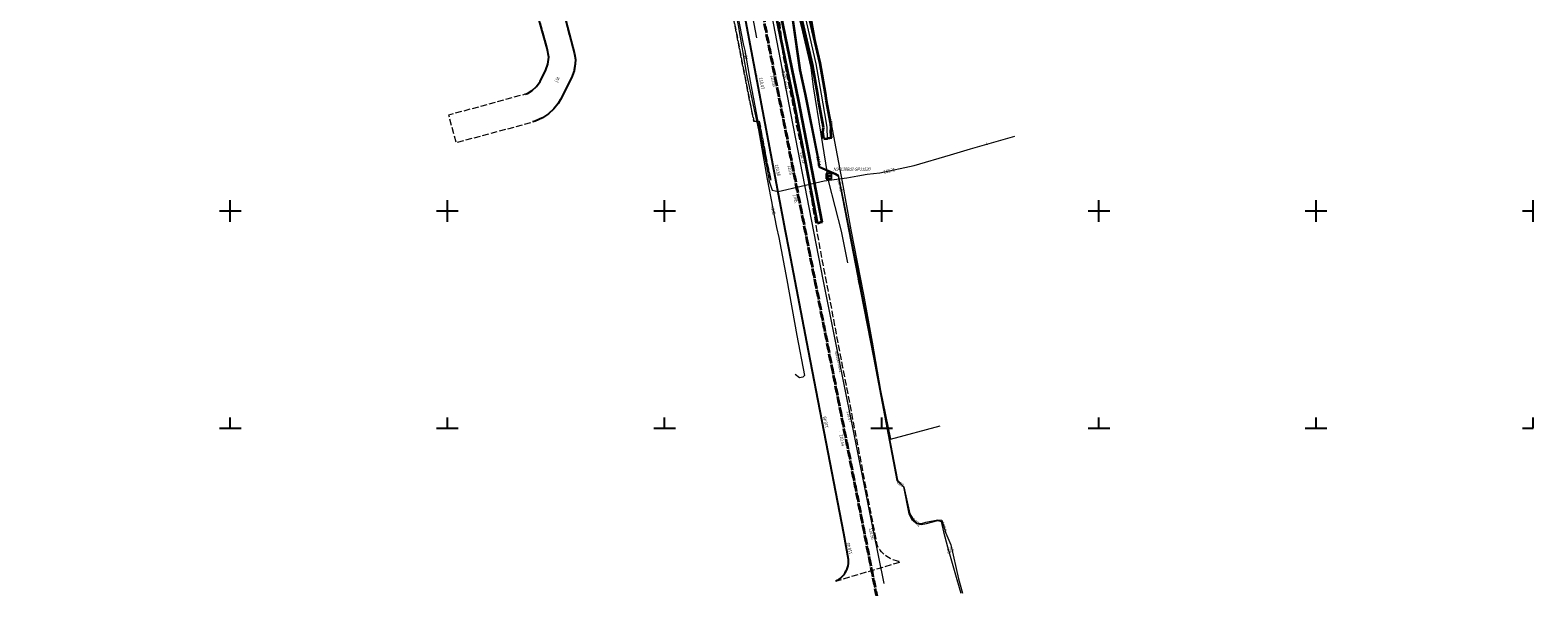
# Model space of a CAD drawing. Header units: metres. Extents: x 0 to 8432273, y 0 to 5705512.
# Tile 5 of 32: x 8403812 to 8404160, y 5704905 to 5705033. Entities that reach past the tile are written whole.
import ezdxf
from ezdxf import colors
from ezdxf.entities.mleader import LeaderData, LeaderLine
from ezdxf.enums import TextEntityAlignment as Align
from ezdxf.math import Vec2, Vec3

# ---------------------------------------------------------------- set-up
doc = ezdxf.new("R2010")
doc.units = ezdxf.units.M
doc.header["$MEASUREMENT"] = 0
doc.linetypes.add('1.5_0.5', pattern=[2, 1.5, -0.5])
doc.linetypes.add('1.5_1.0', pattern=[2.5, 1.5, -1])
doc.layers.get('0').update_dxf_attribs({"color": 250, "linetype": 'CONTINUOUS', "lineweight": 100})
for name, color, linetype in [('216-obręb ewidencyjny', 7, 'CONTINUOUS'), ('jezdnia', 7, 'CONTINUOUS'), ('jezdnia-Atr17', 7, 'CONTINUOUS'), ('krawężnik', 7, 'CONTINUOUS'), ('obudowa ochronna przewodu', 7, 'CONTINUOUS'), ('pikieta sztuczna', 7, 'CONTINUOUS'), ('pikieta sztuczna-Atr2', 7, 'CONTINUOUS'), ('przewód elektroenergetyczny podziemny', 7, 'CONTINUOUS'), ('przewód elektroenergetyczny podziemny - ob. projektowany', 7, 'CONTINUOUS'), ('przewód elektroenergetyczny podziemny-Atr1', 7, 'CONTINUOUS'), ('przewód gazowy', 7, 'CONTINUOUS'), ('przewód telekomunikacyjny podziemny', 7, 'CONTINUOUS'), ('przewód telekomunikacyjny podziemny-Atr1', 7, 'CONTINUOUS'), ('przewód wodociągowy', 7, 'CONTINUOUS'), ('przewód wodociągowy-Atr1', 7, 'CONTINUOUS'), ('rzędna', 7, 'CONTINUOUS'), ('rzędna-Atr2', 7, 'CONTINUOUS'), ('Szczegółowa osnowa geodezyjna pozioma', 7, 'CONTINUOUS'), ('Szczegółowa osnowa geodezyjna pozioma-Atr103', 7, 'CONTINUOUS'), ('Wstawianie ramki sekcyjnej z opisem', 7, 'CONTINUOUS')]:
    doc.layers.add(name, color=color, linetype=linetype)
for name, color, linetype, lineweight in [('A OPIS', 7, 'CONTINUOUS', 5), ('PL_AR_01-MAPA dwg', 7, 'CONTINUOUS', 15), ('PL_AR_03-oznakowanie POR', 250, 'CONTINUOUS', 5)]:
    doc.layers.add(name, color=color, linetype=linetype, lineweight=lineweight)
doc.styles.add('Arial', font='arial.ttf')
doc.styles.get("Standard").update_dxf_attribs({"font": 'arial.ttf', "width": 0.75})

# ---------------------------------------------------------------- blocks, each defined once
blk = doc.blocks.new('PW01')
at = {"linetype": 'Continuous', "lineweight": 13}
h = blk.add_hatch(color=0, dxfattribs=at)
edge = h.paths.add_edge_path()
edge.add_arc((0, 0), 0.045, 0, 360)
blk = doc.blocks.new('OSSP')
at = {"color": 0}
for p, q in [((-0.626, 0.625), (-0.626, -0.625)), ((-0.626, 0.625), (-0.626, -0.625)), ((0.624, 0.625), (-0.626, 0.625)), ((0.624, 0.625), (-0.626, 0.625)), ((0.3, 0), (-0.3, 0)), ((0.3, 0), (-0.3, 0)), ((0, -0.3), (0, 0.3)), ((0, -0.3), (0, 0.3)), ((0.624, -0.625), (0.624, 0.625)), ((0.624, -0.625), (0.624, 0.625)), ((-0.626, -0.625), (0.624, -0.625)), ((-0.626, -0.625), (0.624, -0.625))]:
    blk.add_line(p, q, dxfattribs=at)
blk = doc.blocks.new('RAMKA500K')
at = {"color": 0}
for p, q in [((100, 47.5), (100, 52.5)), ((150, 47.5), (150, 52.5)), ((200, 47.5), (200, 52.5)), ((250, 47.5), (250, 52.5)), ((300, 47.5), (300, 52.5)), ((350, 47.5), (350, 52.5)), ((400, 47.5), (400, 52.5)), ((97.5, 50), (102.5, 50)), ((147.5, 50), (152.5, 50)), ((197.5, 50), (202.5, 50)), ((247.5, 50), (252.5, 50)), ((297.5, 50), (302.5, 50)), ((347.5, 50), (352.5, 50)), ((397.5, 50), (400, 50)), ((97.5, 0), (102.5, 0)), ((100, 0), (100, 2.5)), ((147.5, 0), (152.5, 0)), ((150, 0), (150, 2.5)), ((197.5, 0), (202.5, 0)), ((200, 0), (200, 2.5)), ((247.5, 0), (252.5, 0)), ((250, 0), (250, 2.5)), ((297.5, 0), (302.5, 0)), ((300, 0), (300, 2.5)), ((347.5, 0), (352.5, 0)), ((350, 0), (350, 2.5)), ((397.5, 0), (400, 0)), ((400, 0), (400, 2.5))]:
    blk.add_line(p, q, dxfattribs=at)
blk = doc.blocks.new('MDCP')
at = {"layer": '216-obręb ewidencyjny', "color": 7, "linetype": '1.5_1.0', "lineweight": 35, "flags": 128}
for points in [[(8404146.36, 5705453.78), (8404111.36, 5705441.78), (8403920.07, 5705370.27), (8403918.77, 5705369.78), (8403913.37, 5705367.76), (8403915.1, 5705360.63), (8403917.12, 5705352.7), (8403937.18, 5705274.23), (8403937.59, 5705272.63), (8403940.13, 5705262.66), (8403940.22, 5705262.31), (8403964.9, 5705124.72), (8403969.67, 5705098.09), (8403969.09, 5705097.93), (8403972.52, 5705080.46), (8404007.86, 5704900.21), (8404028.72, 5704792.65), (8404031.53, 5704778.14), (8404034.31, 5704763.98), (8404037.3, 5704748.7), (8404437.69, 5704886.35), (8404446.65, 5704889.43), (8404442.5, 5704900.38), (8404437.79, 5704912.81), (8404423.41, 5704948.87), (8404412, 5704978.45), (8404391.39, 5705031.85), (8404368.9, 5705090.84), (8404326.69, 5705200.83), (8404224.84, 5705466.28), (8404217.17, 5705484), (8404208.12, 5705480.14)], [(8403760.53, 5704983.8), (8403772.16, 5704956.32), (8403783.97, 5704928.9), (8403796.93, 5704901.95), (8403810.73, 5704875.32), (8403896, 5704716.69), (8403923.05, 5704725.94), (8403950.42, 5704735.3), (8403953.23, 5704736.26), (8403971.83, 5704742.61), (8403985.59, 5704747.32), (8403996.61, 5704751.09), (8404027.05, 5704761.5), (8404034.31, 5704763.98), (8404031.53, 5704778.14), (8404028.72, 5704792.65), (8404007.86, 5704900.21), (8403972.52, 5705080.46), (8403969.09, 5705097.93), (8403969.67, 5705098.09), (8403964.9, 5705124.72), (8403940.22, 5705262.31), (8403940.13, 5705262.66), (8403937.59, 5705272.63), (8403937.18, 5705274.23), (8403917.12, 5705352.7), (8403915.1, 5705360.63), (8403913.37, 5705367.76), (8403907.57, 5705366.21), (8403906.68, 5705365.97), (8403741.4, 5705321.73), (8403658.61, 5705306.16), (8403636.61, 5705302.03), (8403640.06, 5705284.49), (8403643.45, 5705270.12), (8403647.87, 5705256.11), (8403653.3, 5705242.46), (8403659.76, 5705229.18), (8403681.03, 5705189.21), (8403695.31, 5705162.42), (8403706.59, 5705141.24), (8403707.43, 5705139.55), (8403711.83, 5705130.69), (8403716.4, 5705119.87), (8403717.9, 5705115.68), (8403720.35, 5705108.82), (8403723.64, 5705097.5), (8403731.6, 5705068.58), (8403738.71, 5705045.47), (8403740.4, 5705039.99), (8403750.38, 5705011.87)]]:
    blk.add_lwpolyline(points, close=True, dxfattribs=at)
at = {"layer": 'jezdnia', "color": 7, "linetype": '1.5_0.5', "lineweight": 18, "flags": 128}
for points in [[(8403991.02, 5705001.87), (8403988.82, 5705011.44), (8403988.8, 5705011.84), (8403988.79, 5705012.34), (8403985.88, 5705026.87), (8403984.86, 5705036.86), (8403984.75, 5705037.9), (8403983.49, 5705050.91), (8403983.13, 5705054.77), (8403982.79, 5705057.89), (8403982.66, 5705058.9), (8403982.51, 5705059.92), (8403980.07, 5705072.76), (8403977.74, 5705084.54), (8403976.77, 5705090.01), (8403975.79, 5705094.94), (8403975.73, 5705095.26), (8403975.68, 5705095.75), (8403975.66, 5705096.25), (8403975.67, 5705096.75), (8403975.73, 5705097.25), (8403975.81, 5705097.66), (8403975.93, 5705098.14), (8403976.09, 5705098.62), (8403976.29, 5705099.08), (8403976.52, 5705099.52), (8403965.56, 5705094.62), (8403966, 5705092.69), (8403966.82, 5705088.36), (8403973.41, 5705054.18), (8403975.04, 5705046.11), (8403986.3, 5704986.77), (8403987.12, 5704982.49), (8403991.56, 5704959.24), (8403994.71, 5704942.95), (8403999.71, 5704917.21), (8404000.79, 5704911.2), (8404000.81, 5704910.7), (8404000.78, 5704910.2), (8404000.7, 5704909.71), (8404000.57, 5704909.23), (8404000.4, 5704908.76), (8404000.27, 5704908.48), (8404000.02, 5704908.05), (8403999.74, 5704907.64), (8403999.41, 5704907.26), (8403999.05, 5704906.91), (8403998.65, 5704906.61), (8403998.23, 5704906.34), (8403997.9, 5704906.17), (8404012.83, 5704910.61), (8404012.36, 5704910.71), (8404011.88, 5704910.83), (8404011.4, 5704910.98), (8404010.94, 5704911.16), (8404010.48, 5704911.37), (8404010.07, 5704911.59), (8404009.64, 5704911.84), (8404009.22, 5704912.12), (8404009.16, 5704912.17), (8404008.8, 5704912.52), (8404008.46, 5704912.89), (8404008.15, 5704913.28), (8404008.04, 5704913.44), (8404007.76, 5704913.85), (8404007.52, 5704914.29), (8404001.78, 5704943.89), (8404000.02, 5704953), (8403999.56, 5704955.34), (8403994.47, 5704982.01), (8403994.25, 5704983.17)], [(8403928.76, 5705080.36), (8403928.73, 5705079.82), (8403928.14, 5705065.21), (8403927.41, 5705049.21), (8403927.37, 5705046.69), (8403927.57, 5705044.23), (8403927.91, 5705041.74), (8403928.51, 5705039.33), (8403931.51, 5705028.74), (8403931.85, 5705026.75), (8403931.61, 5705025.09), (8403931.16, 5705023.8), (8403929.84, 5705021.11), (8403929.06, 5705020), (8403928.05, 5705019.1), (8403926.95, 5705018.35), (8403926.4, 5705018.2), (8403908.78, 5705013.4), (8403910.49, 5705007.08), (8403928.21, 5705011.83), (8403928.73, 5705012), (8403930.38, 5705012.78), (8403931.75, 5705013.67), (8403932.99, 5705014.82), (8403934.01, 5705016.11), (8403934.52, 5705016.99), (8403937.11, 5705022.02), (8403937.66, 5705023.59), (8403937.96, 5705025.22), (8403938, 5705026.22), (8403937.76, 5705027.53), (8403934.52, 5705039.8), (8403934.23, 5705041.09), (8403933.96, 5705042.52), (8403934.27, 5705042.99), (8403934.21, 5705043.26), (8403933.79, 5705043.59), (8403933.58, 5705045.6), (8403933.47, 5705047.36), (8403933.99, 5705064.36), (8403934.51, 5705081.35), (8403934.51, 5705081.88), (8403934.59, 5705083.88), (8403934.99, 5705085.64), (8403935.73, 5705087.36), (8403936.82, 5705089.03), (8403938.63, 5705090.99), (8403940.44, 5705092.25), (8403942.2, 5705093.32), (8403920.05, 5705087.59), (8403921.07, 5705087.42), (8403922.08, 5705087.22), (8403923.71, 5705086.71), (8403925.15, 5705085.95), (8403926.67, 5705084.69), (8403927.65, 5705083.36), (8403928.33, 5705081.9)]]:
    blk.add_lwpolyline(points, close=True, dxfattribs=at)
at = {"layer": 'krawężnik', "color": 7, "linetype": 'Continuous', "lineweight": 25, "flags": 128}
for points in [[(8403965.56, 5705094.62), (8403966, 5705092.69), (8403966.82, 5705088.36), (8403973.41, 5705054.18), (8403975.04, 5705046.11), (8403986.3, 5704986.77), (8403987.12, 5704982.49), (8403991.56, 5704959.24), (8403994.71, 5704942.95), (8403999.71, 5704917.21), (8404000.79, 5704911.2), (8404000.81, 5704910.7), (8404000.78, 5704910.2), (8404000.7, 5704909.71), (8404000.57, 5704909.23), (8404000.4, 5704908.76), (8404000.27, 5704908.48), (8404000.02, 5704908.05), (8403999.74, 5704907.64), (8403999.41, 5704907.26), (8403999.05, 5704906.91), (8403998.65, 5704906.61), (8403998.23, 5704906.34), (8403997.9, 5704906.17)], [(8403934.52, 5705039.8), (8403937.76, 5705027.53), (8403938, 5705026.22), (8403937.96, 5705025.22), (8403937.66, 5705023.59), (8403937.11, 5705022.02), (8403934.52, 5705016.99), (8403934.01, 5705016.11), (8403932.99, 5705014.82), (8403931.75, 5705013.67), (8403930.38, 5705012.78), (8403928.73, 5705012), (8403928.21, 5705011.83)], [(8403926.4, 5705018.2), (8403926.95, 5705018.35), (8403928.05, 5705019.1), (8403929.06, 5705020), (8403929.84, 5705021.11), (8403931.16, 5705023.8), (8403931.61, 5705025.09), (8403931.85, 5705026.75), (8403931.51, 5705028.74), (8403928.51, 5705039.33)]]:
    blk.add_lwpolyline(points, dxfattribs=at)
at = {"layer": 'obudowa ochronna przewodu', "color": 7, "linetype": 'CONTINUOUS', "lineweight": 35}
for p, q in [((8403965.77, 5705127.21), (8403967.16, 5705129.7)), ((8403966.93, 5705127.03), (8403968.12, 5705129.17)), ((8403967.16, 5705129.7), (8403967.64, 5705129.44)), ((8403968.12, 5705129.17), (8403967.64, 5705129.44)), ((8403984.72, 5705033.79), (8403965.77, 5705127.21)), ((8403985.8, 5705034.01), (8403966.93, 5705127.03)), ((8403977.25, 5705095.99), (8403978.05, 5705096.41)), ((8403977.48, 5705095.56), (8403977.25, 5705095.99)), ((8403978.34, 5705094.69), (8403977.48, 5705095.56)), ((8403978.85, 5705096.82), (8403978.05, 5705096.41)), ((8403978.51, 5705094.59), (8403978.34, 5705094.69)), ((8403978.75, 5705094.4), (8403978.51, 5705094.59)), ((8403979.49, 5705093.23), (8403978.75, 5705094.4)), ((8403978.95, 5705096.63), (8403978.85, 5705096.82)), ((8403979.43, 5705096.15), (8403978.95, 5705096.63)), ((8403979.51, 5705096.1), (8403979.43, 5705096.15)), ((8403980.12, 5705095.61), (8403979.51, 5705096.1)), ((8403981.18, 5705093.93), (8403980.12, 5705095.61)), ((8403981.67, 5705091.81), (8403981.18, 5705093.93)), ((8403979.92, 5705091.37), (8403979.49, 5705093.23)), ((8403980.6, 5705088.92), (8403979.92, 5705091.37)), ((8403982.35, 5705089.33), (8403981.67, 5705091.81)), ((8403981.42, 5705084.49), (8403980.6, 5705088.92)), ((8403983.21, 5705084.72), (8403982.35, 5705089.33)), ((8403981.82, 5705079.12), (8403981.42, 5705084.49)), ((8403983.61, 5705079.23), (8403983.21, 5705084.72)), ((8403982.12, 5705073.22), (8403981.82, 5705079.12)), ((8403983.91, 5705073.39), (8403983.61, 5705079.23)), ((8403982.34, 5705071.68), (8403982.12, 5705073.22)), ((8403984.11, 5705072), (8403983.91, 5705073.39)), ((8403983.67, 5705065.68), (8403982.34, 5705071.68)), ((8403985.43, 5705066.07), (8403984.11, 5705072)), ((8403988.79, 5705042.47), (8403983.67, 5705065.68)), ((8403990.56, 5705042.83), (8403985.43, 5705066.07)), ((8403989.96, 5705036.14), (8403988.79, 5705042.47)), ((8403991.72, 5705036.51), (8403990.56, 5705042.83)), ((8403992.55, 5705025), (8403989.96, 5705036.14)), ((8403994.32, 5705025.36), (8403991.72, 5705036.51)), ((8403988.23, 5705016.71), (8403984.72, 5705033.79)), ((8403989.31, 5705016.93), (8403985.8, 5705034.01)), ((8403993.77, 5705018.06), (8403992.55, 5705025)), ((8403995.55, 5705018.34), (8403994.32, 5705025.36)), ((8403994.01, 5705016.41), (8403993.77, 5705018.06)), ((8403995.78, 5705016.7), (8403995.55, 5705018.34)), ((8403993.7, 5704988.55), (8403988.23, 5705016.71)), ((8403994.78, 5704988.76), (8403989.31, 5705016.93)), ((8403994.94, 5705011.5), (8403994.01, 5705016.41)), ((8403996.72, 5705011.78), (8403995.78, 5705016.7)), ((8403995.07, 5705010.53), (8403994.94, 5705011.5)), ((8403994.96, 5705009.51), (8403995.07, 5705010.53)), ((8403996.88, 5705010.55), (8403996.72, 5705011.78)), ((8403996.77, 5705009.52), (8403996.88, 5705010.55)), ((8403995.15, 5705007.92), (8403994.96, 5705009.51)), ((8403995.15, 5705007.92), (8403996.04, 5705008.03)), ((8403996.94, 5705008.14), (8403996.04, 5705008.03)), ((8403996.94, 5705008.14), (8403996.77, 5705009.52)), ((8403993.7, 5704988.55), (8403994.24, 5704988.66)), ((8403994.78, 5704988.76), (8403994.24, 5704988.66))]:
    blk.add_line(p, q, dxfattribs=at)
at = {"layer": 'przewód elektroenergetyczny podziemny', "color": 1, "linetype": 'Continuous', "lineweight": 18, "flags": 128}
for points in [[(8403972.69, 5705127.65), (8403975.63, 5705114.83), (8403976.33, 5705114.61), (8403976.71, 5705113.83), (8403978.41, 5705106.2), (8403980.4, 5705097.49), (8403983.73, 5705082.36), (8403979.22, 5705080.83), (8403982.33, 5705064.65), (8403984.54, 5705064.9), (8403986.46, 5705063.71), (8403989.98, 5705045.96), (8403991.46, 5705039.41), (8403992.29, 5705035.77), (8403994.42, 5705023.85), (8403997.08, 5705010.15), (8403999.37, 5704998.03), (8404001.4, 5704987.04), (8404004.28, 5704972.14), (8404006.32, 5704961.12), (8404008.2, 5704950), (8404010.51, 5704938.81), (8404021.92, 5704941.87)], [(8403979.85, 5705099.96), (8403978.24, 5705094.19), (8403978.69, 5705089.87), (8403978.71, 5705089.63), (8403979.93, 5705087.16), (8403980.52, 5705084.8), (8403980.25, 5705082.85), (8403984.15, 5705064.73), (8403986.56, 5705051.83), (8403987.3, 5705045.93), (8403988.01, 5705042.99), (8403988.37, 5705040.35), (8403989.93, 5705033.89), (8403992.16, 5705024.37), (8403992.68, 5705019.88), (8403994.52, 5705009), (8403996.24, 5704998.08), (8403999.15, 5704986.71), (8404000.59, 5704979.38)], [(8403974.21, 5705042.24), (8403976.63, 5705029.82), (8403976.96, 5705028.27), (8403978.05, 5705022.09), (8403978.58, 5705019.11), (8403981.29, 5705005.12), (8403982.19, 5705000.5), (8403982.61, 5704998.17), (8403983.29, 5704996.1), (8403984.65, 5704995.86), (8403995.26, 5704998.27), (8404000.5, 5704998.98), (8404003.03, 5704999.47), (8404005.12, 5704999.78), (8404008.1, 5705000.14), (8404015.97, 5705001.79), (8404024.31, 5705004.23), (8404028.94, 5705005.66), (8404039.17, 5705008.54)], [(8403963.01, 5705095.49), (8403963.91, 5705092.53), (8403964.96, 5705087.73), (8403966.67, 5705080.36), (8403968.1, 5705073.76), (8403969.98, 5705063.7), (8403971.99, 5705053.13), (8403974.37, 5705039.53), (8403975.48, 5705034.04), (8403977.39, 5705022.82), (8403980.1, 5705010), (8403982.13, 5704998.66), (8403984.24, 5704987.52), (8403984.84, 5704985.21), (8403986.64, 5704975.5), (8403988.95, 5704962.7), (8403990.73, 5704953.52), (8403990.36, 5704953.12), (8403989.58, 5704952.92), (8403988.57, 5704953.68)], [(8403996.04, 5705008.03), (8403995.96, 5705010.55), (8403995.82, 5705011.58), (8403994.66, 5705018.2), (8403993.43, 5705025.18), (8403990.84, 5705036.33), (8403989.67, 5705042.65), (8403987.78, 5705051.23), (8403984.55, 5705065.88), (8403983.22, 5705071.84), (8403983.01, 5705073.31), (8403982.84, 5705077.16), (8403982.71, 5705079.18), (8403982.31, 5705084.61), (8403981.47, 5705089.13), (8403980.33, 5705093.58), (8403979.01, 5705095.35), (8403978.05, 5705096.41), (8403977.99, 5705096.69)], [(8403985.28, 5705055.23), (8403989.8, 5705023.71), (8403991.06, 5705018.16), (8403993.76, 5705004.15), (8403994.21, 5705001.56), (8403997.92, 5704999.95), (8403998.51, 5704999.68), (8404003.12, 5704976.51), (8404006.71, 5704957.67), (8404012.15, 5704929.38), (8404013.57, 5704927.89), (8404014.99, 5704921.63), (8404015.73, 5704920.41), (8404016.59, 5704919.59), (8404017.67, 5704919.41), (8404018.69, 5704919.7), (8404021.39, 5704920.28), (8404022.34, 5704920.18), (8404023.26, 5704917.19), (8404024.41, 5704914.51), (8404026.17, 5704906.66), (8404027.07, 5704903.39)], [(8403985.05, 5705055.27), (8403989.52, 5705023.8), (8403990.73, 5705018.2), (8403993.58, 5705004.13), (8403994.05, 5705001.4), (8403997.81, 5704999.75), (8403998.5, 5704999.37), (8404002.95, 5704976.43), (8404006.61, 5704957.62), (8404011.98, 5704929.3), (8404013.48, 5704927.84), (8404014.72, 5704921.62), (8404015.45, 5704920.32), (8404016.55, 5704919.41), (8404017.6, 5704919.19), (8404018.81, 5704919.45), (8404021.4, 5704920.1), (8404022.19, 5704919.91), (8404022.73, 5704917.49), (8404023.68, 5704914.09), (8404025.83, 5704906.51), (8404026.69, 5704903.39)]]:
    blk.add_lwpolyline(points, dxfattribs=at)
at = {"layer": 'przewód elektroenergetyczny podziemny - ob. projektowany', "color": 1, "linetype": '1.5_0.5', "lineweight": 18, "flags": 128}
for points in [[(8403845.02, 5705059.37), (8403843.58, 5705059.08), (8403842.59, 5705063.39), (8403852.79, 5705066), (8403853.01, 5705065.65), (8403881.78, 5705073.13), (8403890.28, 5705075.38), (8403892.72, 5705073.92), (8403894, 5705074.16), (8403894.96, 5705074.48), (8403914.12, 5705079.42), (8403926.38, 5705082.72), (8403944.02, 5705087.39), (8403946.87, 5705088.12), (8403947.09, 5705087.26), (8403954.67, 5705084.44), (8403965.26, 5705085.51), (8403966.69, 5705078.39), (8403966.66, 5705076.99), (8403968.07, 5705070.15), (8403968.78, 5705066.97), (8403969.19, 5705064.75), (8403969.67, 5705062.23), (8403970.25, 5705059.11), (8403970.66, 5705058.91), (8403973.71, 5705042.54), (8403973.39, 5705041.53), (8403974.23, 5705036.58), (8403975.21, 5705031.54), (8403976.33, 5705025.79), (8403977.3, 5705020.89), (8403978.15, 5705016.48), (8403979.06, 5705012.08), (8403980.29, 5705011.99), (8403982.4, 5705001), (8403983.01, 5704998.45)], [(8403845, 5705059.45), (8403843.64, 5705059.18), (8403842.69, 5705063.33), (8403852.75, 5705065.9), (8403852.97, 5705065.55), (8403881.8, 5705073.05), (8403890.27, 5705075.29), (8403892.7, 5705073.84), (8403894.02, 5705074.08), (8403894.98, 5705074.4), (8403914.14, 5705079.34), (8403926.4, 5705082.64), (8403944.04, 5705087.31), (8403946.81, 5705088.02), (8403947.02, 5705087.2), (8403954.65, 5705084.35), (8403965.19, 5705085.42), (8403966.61, 5705078.38), (8403966.58, 5705076.99), (8403967.99, 5705070.13), (8403968.7, 5705066.95), (8403969.11, 5705064.73), (8403969.59, 5705062.21), (8403970.18, 5705059.06), (8403970.58, 5705058.85), (8403973.63, 5705042.55), (8403973.31, 5705041.53), (8403974.15, 5705036.56), (8403975.13, 5705031.53), (8403976.25, 5705025.78), (8403977.22, 5705020.88), (8403978.07, 5705016.47), (8403978.99, 5705012), (8403980.22, 5705011.91), (8403982.32, 5705000.99), (8403982.94, 5704998.43)]]:
    blk.add_lwpolyline(points, dxfattribs=at)
at = {"layer": 'przewód gazowy', "color": 52, "linetype": 'Continuous', "lineweight": 18, "flags": 128}
blk.add_lwpolyline([(8403966.55, 5705100.11), (8403974.54, 5705058.15), (8403976.42, 5705048.25), (8403979.65, 5705031.19)], dxfattribs=at)
at = {"layer": 'przewód telekomunikacyjny podziemny', "color": 30, "linetype": 'Continuous', "lineweight": 18, "flags": 128}
blk.add_lwpolyline([(8403974.21, 5705042.24), (8403976.63, 5705029.82), (8403976.96, 5705028.27), (8403978.05, 5705022.09), (8403978.58, 5705019.11), (8403981.29, 5705005.12), (8403982.19, 5705000.5), (8403982.61, 5704998.17), (8403983.29, 5704996.1), (8403984.65, 5704995.86), (8403995.26, 5704998.27), (8404000.5, 5704998.98), (8404003.03, 5704999.47), (8404005.12, 5704999.78), (8404008.1, 5705000.14), (8404015.97, 5705001.79), (8404024.31, 5705004.23), (8404028.94, 5705005.66), (8404039.17, 5705008.54)], dxfattribs=at)
at = {"layer": 'przewód wodociągowy', "color": 5, "linetype": 'Continuous', "lineweight": 18, "flags": 128}
blk.add_lwpolyline([(8404009.08, 5704905.63), (8404006.63, 5704917.73), (8403995.02, 5704975.57), (8403987.69, 5705013.46), (8403983.22, 5705036.57), (8403980.25, 5705050.83), (8403976.26, 5705070.55), (8403973.72, 5705084.05), (8403971.88, 5705092.83), (8403970.47, 5705100.29)], dxfattribs=at)
at = {"layer": 'pikieta sztuczna', "color": 7, "linetype": 'Continuous', "lineweight": 13}
for p in [(8403977.79, 5705031.93), (8403982.07, 5705032.89), (8403979.94, 5705022.51), (8403982.97, 5705022.96), (8403989.94, 5705005.8), (8403984.58, 5704998.38), (8403987.47, 5704999), (8403995.04, 5704942.6), (8403998.71, 5704940.6), (8404001.74, 5704943.93), (8404006.6, 5704918.84), (8404001.02, 5704912.08)]:
    blk.add_blockref('PW01', p, dxfattribs=at)
at = {"layer": 'rzędna', "color": 1, "linetype": 'Continuous', "lineweight": 18}
for p in [(8403993.76, 5705004.15), (8404003.12, 5704976.51), (8404015.73, 5704920.41), (8404022.34, 5704920.18)]:
    blk.add_blockref('PW01', p, dxfattribs=at)
at = {"layer": 'rzędna', "color": 1, "linetype": 'Continuous', "lineweight": 18, "rotation": 179.999}
blk.add_blockref('PW01', (8404008.1, 5705000.14), dxfattribs=at)
at = {"layer": 'Szczegółowa osnowa geodezyjna pozioma', "color": 7, "linetype": 'Continuous', "lineweight": 18}
blk.add_blockref('OSSP', (8403996.35, 5704999.36), dxfattribs=at)
at = {"layer": 'Wstawianie ramki sekcyjnej z opisem', "color": 7, "linetype": 'Continuous', "lineweight": 13}
blk.add_blockref('RAMKA500K', (8403758.51, 5704941.36), dxfattribs=at)
at = {"layer": 'jezdnia-Atr17', "color": 7, "width": 0.667}
blk.add_text('j.bt.', height=0.75, rotation=62.755, dxfattribs=at).set_placement((8403933.84, 5705020.91))
blk.add_text('j.mb.', height=0.75, rotation=279.093, dxfattribs=at).set_placement((8403988.69, 5704994.03), align=Align.MIDDLE_CENTER)
at = {"layer": 'pikieta sztuczna-Atr2', "color": 7, "width": 0.667}
for s, rotation, p in [('110.47', 280.524, (8403980.28, 5705021.96)), ('110.55', 282.732, (8403982.9, 5705022.47)), ('110.67', 283.893, (8404000.39, 5704945.24)), ('110.49', 101.024, (8403996.21, 5704941.49)), ('110.44', 279.176, (8403998.78, 5704939.88)), ('110.56', 282.214, (8404005.56, 5704918.32)), ('110.44', 103.152, (8404001.74, 5704912.47))]:
    blk.add_text(s, height=0.75, rotation=rotation, dxfattribs=at).set_placement(p)
blk.add_text('110.73', height=0.75, rotation=284.487, dxfattribs=at).set_placement((8403989.98, 5705004.94), align=Align.MIDDLE_LEFT)
for s, rotation, p in [('110.56', 282.797, (8403984.48, 5704999.34)), ('110.6', 280.945, (8403987.26, 5704999.62))]:
    blk.add_text(s, height=0.75, rotation=rotation, dxfattribs=at).set_placement(p, align=Align.RIGHT)
at = {"layer": 'przewód elektroenergetyczny podziemny-Atr1', "color": 1, "width": 0.667}
for s, rotation, p in [('eW', 280.966, (8403977.19, 5705026.99)), ('eWB', 280.613, (8403983.5, 5704991.48))]:
    blk.add_text(s, height=0.75, rotation=rotation, dxfattribs=at).set_placement(p, align=Align.MIDDLE_CENTER)
for s, rotation, p in [('eWB', 280.988, (8403996.57, 5705012.79)), ('eS', 280.978, (8403998.67, 5704998.48)), ('eS', 281.252, (8403999.06, 5704996.91)), ('eS', 315.774, (8404012.16, 5704929.13)), ('eS', 313.622, (8404012.69, 5704928.82)), ('eS', 285.835, (8404023.83, 5704913.56)), ('eS', 282.637, (8404024.5, 5704914.09))]:
    blk.add_text(s, height=0.75, rotation=rotation, dxfattribs=at).set_placement(p, align=Align.MIDDLE_LEFT)
at = {"layer": 'przewód telekomunikacyjny podziemny-Atr1', "color": 30, "width": 0.667}
for rotation, p in [(282.273, (8403979.9, 5705012.04)), (16.314, (8404032.67, 5705006.85))]:
    blk.add_text('t', height=0.75, rotation=rotation, dxfattribs=at).set_placement(p, align=Align.MIDDLE_CENTER)
at = {"layer": 'przewód wodociągowy-Atr1', "color": 5, "width": 0.667}
for p in [(8403986.2, 5705021.64), (8403998.65, 5704956.55)]:
    blk.add_text('wB100-niecz.', height=0.75, rotation=281.908, dxfattribs=at).set_placement(p, align=Align.MIDDLE_CENTER)
at = {"layer": 'rzędna-Atr2', "color": 1, "width": 0.667}
for s, rotation, p in [('110.1', 279.856, (8403993.81, 5705003.87)), ('115.75', 12.201, (8404008.94, 5705000.31)), ('110.3', 280.788, (8404003.25, 5704975.85)), ('110.1', 316.364, (8404015.73, 5704920.41)), ('109.9', 287.102, (8404022.47, 5704919.74))]:
    blk.add_text(s, height=0.75, rotation=rotation, dxfattribs=at).set_placement(p, align=Align.MIDDLE_LEFT)
at = {"layer": 'Szczegółowa osnowa geodezyjna pozioma-Atr103', "color": 7, "oblique": 15, "width": 0.667}
blk.add_text('N34138Bd2-SP11520', height=0.75, dxfattribs=at).set_placement((8403997.35, 5705000.36), align=Align.BOTTOM_LEFT)

msp = doc.modelspace()

# ---------------------------------------------------------------- block references
at = {"layer": 'PL_AR_01-MAPA dwg', "linetype": 'Continuous'}
msp.add_blockref('MDCP', (0, 0), dxfattribs=at)

# ---------------------------------------------------------------- leaders
at = {"layer": 'A OPIS'}
ml = msp.add_multileader_mtext('Standard', dxfattribs=at)
ml.set_content('6', color=256, style='Arial')
ml.set_leader_properties()
ml.build(insert=Vec2(0, 0))
ml.multileader.update_dxf_attribs({"text_right_attachment_type": 6, "arrow_head_size": 1.92})
ctx = ml.context
ctx.base_point, ctx.char_height, ctx.arrow_head_size, ctx.landing_gap_size, ctx.plane_origin = Vec3(8403942.708, 5705141.953, 0), 1.44, 1.92, 0.259, Vec3(8403948.496, 5705053.072, 0)
ctx.right_attachment, ctx.text_align_type = 6, 2
notes = []
notes.append((ctx, [(0, (0, 0, 0), (0, 0), (1, 0), 1, [])]))
ctx.mtext.insert, ctx.mtext.width, ctx.mtext.alignment, ctx.mtext.flow_direction = Vec3(8403943.918, 5705142.685, 0), 24.37094, 3, 5
ml = msp.add_multileader_mtext('Standard', dxfattribs=at)
ml.set_content('2', color=256, style='Arial')
ml.set_leader_properties()
ml.build(insert=Vec2(0, 0))
ml.multileader.update_dxf_attribs({"text_right_attachment_type": 6, "arrow_head_size": 1.92})
ctx = ml.context
ctx.base_point, ctx.char_height, ctx.arrow_head_size, ctx.landing_gap_size, ctx.plane_origin = Vec3(8403948.638, 5705139.348), 1.44, 1.92, 0.259, Vec3(8403957.319, 5705052.639)
ctx.right_attachment, ctx.text_align_type = 6, 2
notes.append((ctx, [(0, (0, 0, 0), (0, 0), (1, 0), 1, [])]))
ctx.mtext.insert, ctx.mtext.width, ctx.mtext.alignment, ctx.mtext.flow_direction = Vec3(8403949.851, 5705140.068), 24.37094, 3, 5
ml = msp.add_multileader_mtext('Standard', dxfattribs=at)
ml.set_content('1', color=256, style='Arial')
ml.set_leader_properties()
ml.build(insert=Vec2(0, 0))
ml.multileader.update_dxf_attribs({"text_right_attachment_type": 6, "arrow_head_size": 1.92})
ctx = ml.context
ctx.base_point, ctx.char_height, ctx.arrow_head_size, ctx.landing_gap_size, ctx.plane_origin = Vec3(8403951.937, 5705138.397), 1.44, 1.92, 0.259, Vec3(8403961.148, 5705052.408)
ctx.right_attachment, ctx.text_align_type = 6, 2
notes.append((ctx, [(0, (0, 0, 0), (0, 0), (1, 0), 1, [])]))
ctx.mtext.insert, ctx.mtext.width, ctx.mtext.alignment, ctx.mtext.flow_direction = Vec3(8403952.726, 5705139.117), 24.37094, 3, 5
ml = msp.add_multileader_mtext('Standard', dxfattribs=at)
ml.set_content('6', color=256, style='Arial')
ml.set_leader_properties()
ml.build(insert=Vec2(0, 0))
ml.multileader.update_dxf_attribs({"text_right_attachment_type": 6, "arrow_head_size": 1.92})
ctx = ml.context
ctx.base_point, ctx.char_height, ctx.arrow_head_size, ctx.landing_gap_size, ctx.plane_origin = Vec3(8403937.504, 5705138.346, 0), 1.44, 1.92, 0.259, Vec3(8403943.292, 5705049.465, 0)
ctx.right_attachment, ctx.text_align_type = 6, 2
notes.append((ctx, [(0, (0, 0, 0), (0, 0), (1, 0), 1, [])]))
ctx.mtext.insert, ctx.mtext.width, ctx.mtext.alignment, ctx.mtext.flow_direction = Vec3(8403938.714, 5705139.078, 0), 24.37094, 3, 5
ml = msp.add_multileader_mtext('Standard', dxfattribs=at)
ml.set_content('3', color=256, style='Arial')
ml.set_leader_properties()
ml.build(insert=Vec2(0, 0))
ml.multileader.update_dxf_attribs({"text_right_attachment_type": 6, "arrow_head_size": 1.92})
ctx = ml.context
ctx.base_point, ctx.char_height, ctx.arrow_head_size, ctx.landing_gap_size, ctx.plane_origin = Vec3(8403940.718, 5705133.694, 0), 1.44, 1.92, 0.259, Vec3(8403948.445, 5705046.266, 0)
ctx.right_attachment, ctx.text_align_type = 6, 2
notes.append((ctx, [(0, (0, 0, 0), (0, 0), (1, 0), 1, [])]))
ctx.mtext.insert, ctx.mtext.width, ctx.mtext.alignment, ctx.mtext.flow_direction = Vec3(8403941.92, 5705134.427, 0), 24.37094, 3, 5
ml = msp.add_multileader_mtext('Standard', dxfattribs=at)
ml.set_content('4', color=256, style='Arial')
ml.set_leader_properties()
ml.build(insert=Vec2(0, 0))
ml.multileader.update_dxf_attribs({"text_right_attachment_type": 6, "arrow_head_size": 1.92})
ctx = ml.context
ctx.base_point, ctx.char_height, ctx.arrow_head_size, ctx.landing_gap_size, ctx.plane_origin = Vec3(8403941.222, 5705131.335, 0), 1.44, 1.92, 0.259, Vec3(8403948.006, 5705043.174, 0)
ctx.right_attachment, ctx.text_align_type = 6, 2
notes.append((ctx, [(0, (0, 0, 0), (0, 0), (1, 0), 1, [])]))
ctx.mtext.insert, ctx.mtext.width, ctx.mtext.alignment, ctx.mtext.flow_direction = Vec3(8403942.477, 5705132.055, 0), 24.37094, 3, 5
ml = msp.add_multileader_mtext('Standard', dxfattribs=at)
ml.set_content('5', color=256, style='Arial')
ml.set_leader_properties()
ml.build(insert=Vec2(0, 0))
ml.multileader.update_dxf_attribs({"text_right_attachment_type": 6, "arrow_head_size": 1.92})
ctx = ml.context
ctx.base_point, ctx.char_height, ctx.arrow_head_size, ctx.landing_gap_size, ctx.plane_origin = Vec3(8403919.374, 5705102.889), 1.44, 1.92, 0.259, Vec3(8403927.101, 5705015.461)
ctx.right_attachment, ctx.text_align_type = 6, 2
notes.append((ctx, [(0, (0, 0, 0), (0, 0), (1, 0), 1, [])]))
ctx.mtext.insert, ctx.mtext.width, ctx.mtext.alignment, ctx.mtext.flow_direction = Vec3(8403920.588, 5705103.621), 24.37094, 3, 5
at = {"layer": 'PL_AR_03-oznakowanie POR', "linetype": 'Continuous'}
ml = msp.add_multileader_mtext('Standard', dxfattribs=at)
ml.set_content('B-2', color=256, style='Arial')
ml.set_leader_properties()
ml.build(insert=Vec2(0, 0))
ml.multileader.update_dxf_attribs({"text_right_attachment_type": 6, "arrow_head_size": 0.922})
ctx = ml.context
ctx.base_point, ctx.char_height, ctx.arrow_head_size, ctx.landing_gap_size, ctx.plane_origin = Vec3(8403954.33, 5705134.262), 0.6912, 0.922, 0.124, Vec3(8403953.046, 5705091.576)
ctx.right_attachment, ctx.text_align_type = 6, 1
notes.append((ctx, [(0, (0, 0, 0), (0, 0), (1, 0), 1, [])]))
ctx.mtext.insert, ctx.mtext.width, ctx.mtext.alignment, ctx.mtext.flow_direction = Vec3(8403955.145, 5705134.607), 11.69805, 2, 5
ml = msp.add_multileader_mtext('Standard', dxfattribs=at)
ml.set_content('B-2', color=256, style='Arial')
ml.set_leader_properties()
ml.build(insert=Vec2(0, 0))
ml.multileader.update_dxf_attribs({"text_right_attachment_type": 6, "arrow_head_size": 0.922})
ctx = ml.context
ctx.base_point, ctx.char_height, ctx.arrow_head_size, ctx.landing_gap_size, ctx.plane_origin = Vec3(8403955.966, 5705124.668), 0.6912, 0.922, 0.124, Vec3(8403954.682, 5705081.982)
ctx.right_attachment, ctx.text_align_type = 6, 1
notes.append((ctx, [(0, (0, 0, 0), (0, 0), (1, 0), 1, [])]))
ctx.mtext.insert, ctx.mtext.width, ctx.mtext.alignment, ctx.mtext.flow_direction = Vec3(8403956.781, 5705125.013), 11.69805, 2, 5
ml = msp.add_multileader_mtext('Standard', dxfattribs=at)
ml.set_content('B-36', color=256, style='Arial')
ml.set_leader_properties()
ml.build(insert=Vec2(0, 0))
ml.multileader.update_dxf_attribs({"text_right_attachment_type": 6, "arrow_head_size": 0.922})
ctx = ml.context
ctx.base_point, ctx.char_height, ctx.arrow_head_size, ctx.landing_gap_size, ctx.plane_origin = Vec3(8403951.818, 5705123.836), 0.6912, 0.922, 0.124, Vec3(8403949.844, 5705080.805)
ctx.right_attachment, ctx.text_align_type = 6, 1
notes.append((ctx, [(0, (0, 0, 0), (0, 0), (1, 0), 1, [])]))
ctx.mtext.insert, ctx.mtext.width, ctx.mtext.alignment, ctx.mtext.flow_direction = Vec3(8403952.905, 5705124.188), 11.69805, 2, 5
ml = msp.add_multileader_mtext('Standard', dxfattribs=at)
ml.set_content('B-36', color=256, style='Arial')
ml.set_leader_properties()
ml.build(insert=Vec2(0, 0))
ml.multileader.update_dxf_attribs({"text_right_attachment_type": 6, "arrow_head_size": 0.922})
ctx = ml.context
ctx.base_point, ctx.char_height, ctx.arrow_head_size, ctx.landing_gap_size, ctx.plane_origin = Vec3(8403915.327, 5705108.101), 0.6912, 0.922, 0.124, Vec3(8403913.353, 5705065.069)
ctx.right_attachment, ctx.text_align_type = 6, 1
notes.append((ctx, [(0, (0, 0, 0), (0, 0), (1, 0), 1, [])]))
ctx.mtext.insert, ctx.mtext.width, ctx.mtext.alignment, ctx.mtext.flow_direction = Vec3(8403916.413, 5705108.452), 11.69805, 2, 5
ml = msp.add_multileader_mtext('Standard', dxfattribs=at)
ml.set_content('C-5', color=256, style='Arial')
ml.set_leader_properties()
ml.build(insert=Vec2(0, 0))
ml.multileader.update_dxf_attribs({"text_right_attachment_type": 6, "arrow_head_size": 0.922})
ctx = ml.context
ctx.base_point, ctx.char_height, ctx.arrow_head_size, ctx.landing_gap_size, ctx.plane_origin = Vec3(8403911.846, 5705103.2), 0.6912, 0.922, 0.124, Vec3(8403909.141, 5705059.817)
ctx.right_attachment, ctx.text_align_type = 6, 1
notes.append((ctx, [(0, (0, 0, 0), (0, 0), (1, 0), 1, [])]))
ctx.mtext.insert, ctx.mtext.width, ctx.mtext.alignment, ctx.mtext.flow_direction = Vec3(8403912.705, 5705103.552), 11.69805, 2, 5
ml = msp.add_multileader_mtext('Standard', dxfattribs=at)
ml.set_content('C-5', color=256, style='Arial')
ml.set_leader_properties()
ml.build(insert=Vec2(0, 0))
ml.multileader.update_dxf_attribs({"text_right_attachment_type": 6, "arrow_head_size": 0.922})
ctx = ml.context
ctx.base_point, ctx.char_height, ctx.arrow_head_size, ctx.landing_gap_size, ctx.plane_origin = Vec3(8403911.846, 5705103.2), 0.6912, 0.922, 0.124, Vec3(8403909.141, 5705059.817)
ctx.right_attachment, ctx.text_align_type = 6, 1
notes.append((ctx, [(0, (0, 0, 0), (0, 0), (1, 0), 1, [])]))
ctx.mtext.insert, ctx.mtext.width, ctx.mtext.alignment, ctx.mtext.flow_direction = Vec3(8403912.705, 5705103.552), 11.69805, 2, 5
for ctx, leaders in notes:
    for number, flags, end, landing, length, lines in leaders:
        leader = LeaderData()
        leader.index, (leader.has_last_leader_line, leader.has_dogleg_vector, leader.attachment_direction) = number, flags
        leader.last_leader_point, leader.dogleg_vector, leader.dogleg_length = Vec3(end), Vec3(landing), length
        for number, points, colour, breaks in lines:
            line = LeaderLine()
            line.index, line.vertices, line.color, line.breaks = number, Vec3.list(points), colors.encode_raw_color(colour), breaks
            leader.lines.append(line)
        ctx.leaders.append(leader)

doc.saveas('drawing.dxf')
